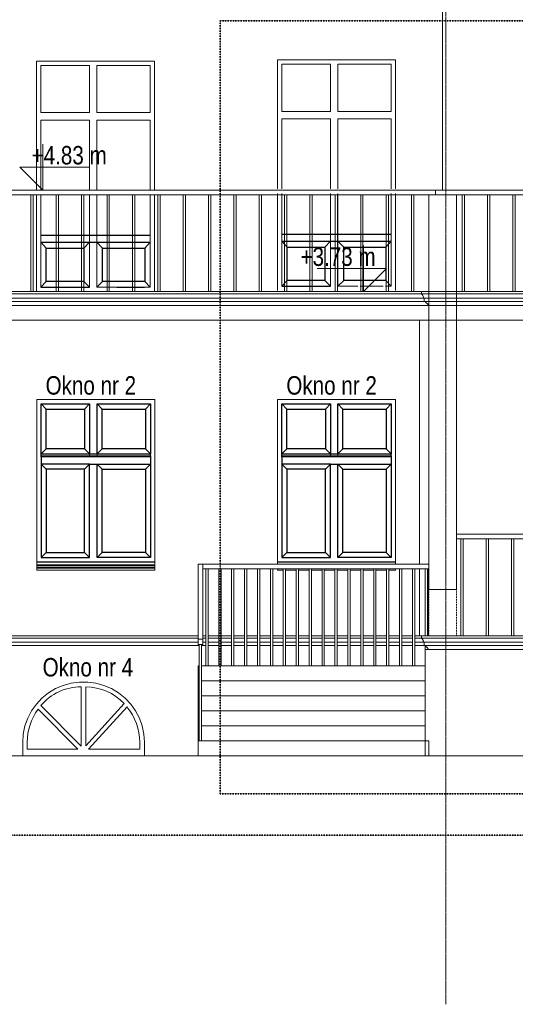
# Model space of a CAD drawing. Header units: millimetres. Extents: x -784 to 360321, y -10607 to 16514.
# Tile 31 of 95: x 168362 to 173735, y -3995 to 6678. Entities that reach past the tile are written whole.
import ezdxf

# ---------------------------------------------------------------- set-up
doc = ezdxf.new("R2010")
doc.units = ezdxf.units.MM
doc.linetypes.add('__FK_przerywana', pattern=[3.2004, 1.6002, -1.6002])
doc.linetypes.add('Linia siatki', pattern=[22.225, 12.7, -3.175, 3.175, -3.175])
for name, color, linetype, lineweight in [('A-DETL-THIN', 7, 'Continuous', 5), ('A-GENM', 7, 'Continuous', 5), ('C-TOPO', 7, 'Continuous', 5), ('G-ANNO-DIMS', 7, 'Continuous', 5), ('S-COLS', 7, 'Continuous', 5), ('S-COLS-SYMB', 7, 'Continuous', 18), ('S-GRID', 7, 'Continuous', 5)]:
    doc.layers.add(name, color=color, linetype=linetype, lineweight=lineweight)
for name, color, linetype, lineweight, true_color in [('A-FLOR', 7, 'Continuous', 18, 0x7f7f7f), ('A-FLOR-HRAL', 7, 'Continuous', 18, 0x7f7f7f), ('A-GLAZ', 7, 'Continuous', 18, 0x7f7f7f), ('A-WALL', 7, 'Continuous', 18, 0x7f7f7f), ('S-STRS', 7, 'Continuous', 18, 0x7f7f7f)]:
    doc.layers.add(name, color=color, linetype=linetype, lineweight=lineweight, true_color=true_color)
doc.styles.add('Arial_2', font='arial.ttf', dxfattribs={"width": 0.8, "height": 200})

# ---------------------------------------------------------------- blocks, each defined once
blk = doc.blocks.new('Poręcz - 25mm-1252062-Południe')
at = {"layer": 'A-FLOR-HRAL'}
for p, q in [((-16546, 0), (-16546, 1050)), ((-16521, 0), (-16521, 1050))]:
    blk.add_line(p, q, dxfattribs=at)
blk = doc.blocks.new('Poręcz - Poręcz-1529069-Południe')
for p in [(-7700, 0), (-7425, 0), (-7150, 0), (-6875, 0), (-6600, 0), (-6325, 0), (-6050, 0), (-5775, 0), (-5500, 0), (-4950, 0), (-4675, 0), (-4400, 0), (-4125, 0), (-3850, 0), (-3575, 0), (-3300, 0), (-3025, 0), (-2750, 0), (-2200, 0), (-1925, 0), (-1650, 0), (-1375, 0), (-1100, 0), (-825, 0), (-550, 0), (-275, 0), (0, 0)]:
    blk.add_blockref('Poręcz - 25mm-1252062-Południe', p)
blk = doc.blocks.new('Typ poręczy górnej - Górna poręcz_wewnętrzny_-1529173-Południe')
at = {"layer": 'A-FLOR-HRAL'}
for p, q in [((-21812, 1100), (-24293, 1100)), ((-19180, 1100), (-21512, 1100)), ((-16398, 1100), (-18880, 1100)), ((-21812, 1050), (-24293, 1050)), ((-19180, 1050), (-21512, 1050)), ((-16398, 1050), (-18880, 1050))]:
    blk.add_line(p, q, dxfattribs=at)
blk = doc.blocks.new('Typ poręczy górnej - Górna poręcz_wewnętrzny_-1533184-Południe')
at = {"layer": 'A-FLOR-HRAL'}
for p, q in [((-24518, 4830), (-29443, 4830)), ((-24518, 4780), (-24518, 4830)), ((-16173, 4830), (-24518, 4830)), ((-24518, 4780), (-29443, 4780)), ((-16173, 4780), (-24518, 4780))]:
    blk.add_line(p, q, dxfattribs=at)
blk = doc.blocks.new('Poręcz - 25mm-V136-Południe')
at = {"layer": 'A-FLOR-HRAL'}
for p, q in [((-24631, 725), (-24631, 0)), ((-24606, 0), (-24606, 725))]:
    blk.add_line(p, q, dxfattribs=at)
blk = doc.blocks.new('Poręcz - 25mm-V128-Południe')
at = {"layer": 'A-FLOR-HRAL'}
for p, q in [((-4481, 3730), (-4481, 4780)), ((-4456, 4780), (-4456, 3730))]:
    blk.add_line(p, q, dxfattribs=at)
blk = doc.blocks.new('Poręcz - 25mm-V137-Południe')
at = {"layer": 'A-FLOR-HRAL'}
blk.add_line((-24598, 725), (-24598, 0), dxfattribs=at)
blk = doc.blocks.new('Poręcz - 25mm-1535640-Południe')
at = {"layer": 'A-FLOR-HRAL'}
for p, q in [((-13611, -95), (-13611, -1138)), ((-13586, -95), (-13611, -95)), ((-13586, -1138), (-13586, -95)), ((-13611, -1138), (-13586, -1138))]:
    blk.add_line(p, q, dxfattribs=at)
blk = doc.blocks.new('Poręcz - Poręcz-1536058-Południe')
at = {"extrusion": (0, 0, -1), "zscale": -1}
for name, p in [('Poręcz - 25mm-V128-Południe', (31466, -4055)), ('Poręcz - 25mm-V128-Południe', (31326, -4055)), ('Poręcz - 25mm-V128-Południe', (31186, -4055)), ('Poręcz - 25mm-V128-Południe', (31046, -4055)), ('Poręcz - 25mm-V128-Południe', (30906, -4055)), ('Poręcz - 25mm-V128-Południe', (30766, -4055)), ('Poręcz - 25mm-V128-Południe', (30626, -4055)), ('Poręcz - 25mm-V128-Południe', (30486, -4055)), ('Poręcz - 25mm-V128-Południe', (30346, -4055)), ('Poręcz - 25mm-V128-Południe', (30206, -4055)), ('Poręcz - 25mm-V128-Południe', (30066, -4055)), ('Poręcz - 25mm-V128-Południe', (29926, -4055)), ('Poręcz - 25mm-V128-Południe', (29786, -4055)), ('Poręcz - 25mm-V128-Południe', (29646, -4055)), ('Poręcz - 25mm-V128-Południe', (29506, -4055)), ('Poręcz - 25mm-V128-Południe', (29366, -4055)), ('Poręcz - 25mm-V128-Południe', (29226, -4055)), ('Poręcz - 25mm-1535640-Południe', (40667, 0))]:
    blk.add_blockref(name, p, dxfattribs=at)
for name in ['Poręcz - 25mm-V136-Południe', 'Poręcz - 25mm-V137-Południe']:
    blk.add_blockref(name, (0, 0))
blk = doc.blocks.new('Typ poręczy górnej - Górna poręcz_wewnętrzny_-1536074-Południe')
at = {"layer": 'A-FLOR-HRAL'}
for p, q in [((-27093, -38), (-27093, 775)), ((-27043, 775), (-27093, 775)), ((-27043, 775), (-27043, -38)), ((-24593, 775), (-27043, 775)), ((-24593, 725), (-27043, 725)), ((-27093, -38), (-27093, -95)), ((-27043, -38), (-27093, -38)), ((-27093, -95), (-27043, -95)), ((-27043, -95), (-27043, -38))]:
    blk.add_line(p, q, dxfattribs=at)
blk = doc.blocks.new('Aluprof_MB-45_I_Alu_Window-FIX-4-panel_ENG_R-00495 - 1230 x 1481-1597105-Południe')
at = {"layer": 'A-GLAZ'}
for p, q in [((-26186, 1941), (-26186, 2513)), ((-26186, 2513), (-25659, 2513)), ((-25659, 2513), (-25659, 1941)), ((-25578, 2513), (-25000, 2513)), ((-25578, 1941), (-25578, 2513)), ((-25000, 2513), (-25000, 1941)), ((-25659, 1941), (-26186, 1941)), ((-25000, 1941), (-25578, 1941)), ((-26186, 1860), (-25659, 1860)), ((-26186, 847), (-26186, 1860)), ((-25659, 1860), (-25659, 847)), ((-25578, 1860), (-25000, 1860)), ((-25578, 847), (-25578, 1860)), ((-25000, 1860), (-25000, 847)), ((-25659, 847), (-26186, 847)), ((-25000, 847), (-25578, 847))]:
    blk.add_line(p, q, dxfattribs=at)
blk = doc.blocks.new('Modele ogólne 4 - Modele ogólne 4-1837164-Południe')
at = {"layer": 'A-GENM'}
for p, q in [((-28843, 770), (-28843, 800)), ((-27563, 800), (-28843, 800)), ((-28843, 759), (-28843, 770)), ((-27563, 770), (-28843, 770)), ((-28843, 739), (-28843, 759)), ((-27563, 759), (-28843, 759)), ((-27563, 800), (-27563, 770)), ((-27563, 770), (-27563, 759)), ((-27563, 759), (-27563, 739)), ((-26233, 775), (-26233, 800)), ((-24953, 800), (-26233, 800)), ((-24953, 800), (-24953, 775)), ((-28843, 733), (-28843, 739)), ((-27563, 739), (-28843, 739)), ((-28843, 710), (-28843, 733)), ((-27563, 733), (-28843, 733)), ((-27563, 710), (-28843, 710)), ((-27563, 739), (-27563, 733)), ((-27563, 733), (-27563, 710)), ((-26233, 710), (-26233, 725)), ((-26171, 710), (-26233, 710)), ((-26031, 710), (-26146, 710)), ((-25891, 710), (-26006, 710)), ((-25751, 710), (-25866, 710)), ((-25611, 710), (-25726, 710)), ((-25471, 710), (-25586, 710)), ((-25331, 710), (-25446, 710)), ((-25191, 710), (-25306, 710)), ((-25051, 710), (-25166, 710)), ((-24953, 710), (-25026, 710)), ((-24953, 725), (-24953, 710))]:
    blk.add_line(p, q, dxfattribs=at)
blk = doc.blocks.new('Modele ogólne 9 - Modele ogólne 9-1844056-Południe')
at = {"layer": 'A-GENM'}
for p, q in [((-24673, 3730), (-35913, 3730)), ((-29443, 3705), (-24673, 3705)), ((-29443, 3660), (-24652, 3660)), ((-16018, 3730), (-24673, 3730)), ((-24673, 3730), (-24673, 3705)), ((-24673, 3705), (-16018, 3705)), ((-24652, 3660), (-16040, 3660)), ((-24641, 3660), (-24641, 3625)), ((-35913, 3625), (-24641, 3625)), ((-29443, 3580), (-24600, 3580)), ((-24641, 3625), (-16051, 3625)), ((-24600, 3580), (-16092, 3580))]:
    blk.add_line(p, q, dxfattribs=at)
for points in [[(-24673, 3705), (-24670, 3703), (-24665, 3699), (-24658, 3690), (-24654, 3681), (-24651, 3671), (-24651, 3663), (-24652, 3660)], [(-24630, 3625), (-24629, 3623), (-24628, 3619), (-24625, 3613), (-24620, 3608), (-24617, 3606), (-24615, 3605)], [(-24615, 3605), (-24613, 3604), (-24609, 3602), (-24605, 3597), (-24602, 3592), (-24600, 3586), (-24600, 3582), (-24600, 3580)]]:
    blk.add_open_spline(points, degree=3, dxfattribs=at)
blk = doc.blocks.new('Modele ogólne 10 - Modele ogólne 10-1844524-Południe')
at = {"layer": 'A-GENM'}
for p, q in [((-27081, -105), (-29396, -105)), ((-27093, -70), (-29385, -70)), ((-29363, 0), (-27093, 0)), ((-27093, -25), (-29363, -25)), ((-27011, -105), (-27056, -105)), ((-27043, 0), (-27011, 0)), ((-27011, -25), (-27043, -25)), ((-27011, -70), (-27043, -70)), ((-26986, 0), (-26871, 0)), ((-26871, -25), (-26986, -25)), ((-26871, -70), (-26986, -70)), ((-26871, -105), (-26986, -105)), ((-26846, 0), (-26731, 0)), ((-26731, -25), (-26846, -25)), ((-26731, -70), (-26846, -70)), ((-26731, -105), (-26846, -105)), ((-26706, 0), (-26591, 0)), ((-26591, -25), (-26706, -25)), ((-26591, -70), (-26706, -70)), ((-26591, -105), (-26706, -105)), ((-26566, 0), (-26451, 0)), ((-26451, -25), (-26566, -25)), ((-26451, -70), (-26566, -70)), ((-26451, -105), (-26566, -105)), ((-26426, 0), (-26311, 0)), ((-26311, -25), (-26426, -25)), ((-26311, -70), (-26426, -70)), ((-26311, -105), (-26426, -105)), ((-26286, 0), (-26171, 0)), ((-26171, -25), (-26286, -25)), ((-26171, -70), (-26286, -70)), ((-26171, -105), (-26286, -105)), ((-26146, 0), (-26031, 0)), ((-26031, -25), (-26146, -25)), ((-26031, -70), (-26146, -70)), ((-26031, -105), (-26146, -105)), ((-26006, 0), (-25891, 0)), ((-25891, -25), (-26006, -25)), ((-25891, -70), (-26006, -70)), ((-25891, -105), (-26006, -105)), ((-25866, 0), (-25751, 0)), ((-25751, -25), (-25866, -25)), ((-25751, -70), (-25866, -70)), ((-25751, -105), (-25866, -105)), ((-25726, 0), (-25611, 0)), ((-25611, -25), (-25726, -25)), ((-25611, -70), (-25726, -70)), ((-25611, -105), (-25726, -105)), ((-25586, 0), (-25471, 0)), ((-25471, -25), (-25586, -25)), ((-25471, -70), (-25586, -70)), ((-25471, -105), (-25586, -105)), ((-25446, 0), (-25331, 0)), ((-25331, -25), (-25446, -25)), ((-25331, -70), (-25446, -70)), ((-25331, -105), (-25446, -105)), ((-25306, 0), (-25191, 0)), ((-25191, -25), (-25306, -25)), ((-25191, -70), (-25306, -70)), ((-25191, -105), (-25306, -105)), ((-25166, 0), (-25051, 0)), ((-25051, -25), (-25166, -25)), ((-25051, -70), (-25166, -70)), ((-25051, -105), (-25166, -105)), ((-25026, 0), (-24911, 0)), ((-24911, -25), (-25026, -25)), ((-24911, -70), (-25026, -70)), ((-24911, -105), (-25026, -105)), ((-24886, 0), (-24771, 0)), ((-24771, -25), (-24886, -25)), ((-24771, -70), (-24886, -70)), ((-24771, -105), (-24886, -105)), ((-24746, 0), (-24673, 0)), ((-24673, -25), (-24746, -25)), ((-24652, -70), (-24746, -70)), ((-24641, -105), (-24746, -105)), ((-24673, 0), (-15993, 0)), ((-24673, -25), (-24673, 0)), ((-15993, -25), (-24673, -25)), ((-16015, -70), (-24652, -70)), ((-24641, -105), (-24641, -70)), ((-16026, -105), (-24641, -105)), ((-16067, -150), (-24600, -150))]:
    blk.add_line(p, q, dxfattribs=at)
for points, knots in [([(-24652, -70), (-24651, -67), (-24651, -59), (-24653, -50), (-24657, -43), (-24659, -39), (-24662, -35), (-24664, -32), (-24668, -29), (-24671, -26), (-24673, -25)], [0, 0, 0, 0, 0.2, 0.4, 0.55, 0.625, 0.7, 0.775, 0.85, 1, 1, 1, 1]), ([(-24600, -150), (-24600, -148), (-24600, -144), (-24602, -139), (-24604, -135), (-24606, -132), (-24609, -129), (-24612, -126), (-24615, -125)], [0, 0, 0, 0, 0.2, 0.4, 0.55, 0.625, 0.7, 1, 1, 1, 1])]:
    blk.add_open_spline(points, degree=3, knots=knots, dxfattribs=at)
blk.add_open_spline([(-24615, -125), (-24617, -124), (-24620, -122), (-24625, -117), (-24628, -111), (-24629, -107), (-24630, -105)], degree=3, dxfattribs=at)
blk = doc.blocks.new('Rzędne punktów - Znacznik rzędnej-348474-Południe')
at = {"layer": 'G-ANNO-DIMS'}
for p, q in [((-51819, 4630), (-51819, 5130)), ((-52069, 4880), (-51819, 4630)), ((-52069, 4880), (-51319, 4880))]:
    blk.add_line(p, q, dxfattribs=at)
blk = doc.blocks.new('Aluprof_MB-45_I_Alu_Window-FIX-4-panel_ENG_R-00495 - 1230 x 1483-1593343-Południe')
at = {"layer": 'A-GLAZ'}
for p, q in [((-13186, 5671), (-13186, 6183)), ((-13186, 6183), (-12659, 6183)), ((-12659, 6183), (-12659, 5671)), ((-12578, 6183), (-12000, 6183)), ((-12578, 5671), (-12578, 6183)), ((-12000, 6183), (-12000, 5671)), ((-12659, 5671), (-13186, 5671)), ((-12000, 5671), (-12578, 5671)), ((-13186, 5590), (-12659, 5590)), ((-13186, 4830), (-13186, 5590)), ((-12659, 5590), (-12659, 4830)), ((-12578, 5590), (-12000, 5590)), ((-12578, 4830), (-12578, 5590)), ((-12000, 5590), (-12000, 4830)), ((-13186, 3777), (-13186, 4780)), ((-12659, 4780), (-12659, 3777)), ((-12578, 3777), (-12578, 4780)), ((-12000, 4780), (-12000, 3777)), ((-12911, 3777), (-13161, 3777)), ((-12659, 3777), (-12886, 3777)), ((-12361, 3777), (-12578, 3777)), ((-12086, 3777), (-12336, 3777)), ((-12000, 3777), (-12061, 3777))]:
    blk.add_line(p, q, dxfattribs=at)
blk = doc.blocks.new('Modele ogólne 2 - Modele ogólne 2-1813028-Południe')
at = {"layer": 'A-GENM'}
for p, q in [((-12648, -554), (-12648, -1195)), ((-12598, -1193), (-12598, -554)), ((-12183, -734), (-12598, -1193)), ((-13117, -797), (-12684, -1230)), ((-12648, -1195), (-13086, -757)), ((-12568, -1230), (-12152, -770)), ((-13233, -1230), (-13233, -1155)), ((-12013, -1155), (-12013, -1230)), ((-12684, -1230), (-13233, -1230)), ((-12013, -1230), (-12568, -1230))]:
    blk.add_line(p, q, dxfattribs=at)
for centre, radius, start, end in [((-12654, -1115), 561, 89.4324, 140.3446), ((-12598, -1123), 568, 43.1813, 90.0634), ((-12624, -1155), 609, 144, 180), ((-12617, -1155), 603, 0, 39.6557)]:
    blk.add_arc(centre, radius, start, end, dxfattribs=at)

msp = doc.modelspace()

# ---------------------------------------------------------------- linework, layer by layer
for p, q in [((168591, 4341), (169777, 4341)), ((171204, 4354), (172390, 4354)), ((171204, 4279), (172390, 4279)), ((171262, 4214), (171204, 4279)), ((171672, 4214), (171731, 4279)), ((171875, 4214), (171812, 4279)), ((172331, 4214), (172390, 4279)), ((168591, 4266), (169777, 4266)), ((168650, 4201), (168591, 4266)), ((169059, 4201), (169119, 4266)), ((169262, 4201), (169200, 4266)), ((169719, 4201), (169777, 4266)), ((171262, 3852), (171204, 3790)), ((171672, 3852), (171731, 3790)), ((171875, 3852), (171812, 3790)), ((172331, 3852), (172390, 3790)), ((168650, 3839), (168591, 3777)), ((168591, 3777), (168617, 3777)), ((168617, 3777), (169119, 3777)), ((169059, 3839), (169119, 3777)), ((169262, 3839), (169200, 3777)), ((169417, 3777), (169717, 3777)), ((169719, 3839), (169777, 3777)), ((171204, 3790), (171229, 3790)), ((171229, 3790), (171731, 3790)), ((168649, 2458), (168594, 2513)), ((169066, 2458), (169121, 2513)), ((169257, 2458), (169202, 2513)), ((169725, 2458), (169780, 2513)), ((171259, 2458), (171204, 2513)), ((171676, 2458), (171731, 2513)), ((171867, 2458), (171812, 2513)), ((172335, 2458), (172390, 2513)), ((168649, 2026), (168594, 1971)), ((168594, 1941), (168594, 1971)), ((169780, 1970), (168594, 1970)), ((168594, 1950), (169780, 1950)), ((168594, 1941), (168594, 1860)), ((169780, 1941), (168594, 1941)), ((169066, 2026), (169121, 1971)), ((169257, 2026), (169202, 1971)), ((169725, 2026), (169780, 1971)), ((169780, 1950), (169780, 1970)), ((169780, 1950), (169780, 1941)), ((169780, 1941), (169780, 1860)), ((171259, 2026), (171204, 1971)), ((171204, 1941), (171204, 1971)), ((172390, 1970), (171204, 1970)), ((171204, 1950), (172390, 1950)), ((171204, 1941), (171204, 1860)), ((172390, 1941), (171204, 1941)), ((171676, 2026), (171731, 1971)), ((171867, 2026), (171812, 1971)), ((172335, 2026), (172390, 1971)), ((172390, 1950), (172390, 1970)), ((172390, 1950), (172390, 1941)), ((172390, 1941), (172390, 1860)), ((168649, 1805), (168594, 1860)), ((169066, 1805), (169121, 1860)), ((169121, 1860), (169202, 1860)), ((169257, 1805), (169202, 1860)), ((169725, 1805), (169780, 1860)), ((171259, 1805), (171204, 1860)), ((171676, 1805), (171731, 1860)), ((171731, 1860), (171812, 1860)), ((171867, 1805), (171812, 1860)), ((172335, 1805), (172390, 1860)), ((168649, 902), (168594, 847)), ((169066, 902), (169121, 847)), ((169257, 902), (169202, 847)), ((169725, 902), (169780, 847)), ((171259, 902), (171204, 847)), ((171676, 902), (171731, 847)), ((171867, 902), (171812, 847)), ((172335, 902), (172390, 847)), ((168547, 800), (169827, 800)), ((171157, 800), (172437, 800))]:
    msp.add_line(p, q)
for points in [[(169059, 3839), (168650, 3839), (168650, 4201), (169059, 4201)], [(169262, 4201), (169719, 4201), (169719, 3839), (169262, 3839)], [(171672, 3852), (171262, 3852), (171262, 4214), (171672, 4214)], [(171875, 4214), (172331, 4214), (172331, 3852), (171875, 3852)], [(168649, 2458), (169066, 2458), (169066, 2026), (168649, 2026)], [(169257, 2026), (169257, 2458), (169725, 2458), (169725, 2026)], [(171259, 2458), (171676, 2458), (171676, 2026), (171259, 2026)], [(171867, 2026), (171867, 2458), (172335, 2458), (172335, 2026)], [(169066, 1805), (168649, 1805), (168649, 902), (169066, 902)], [(169257, 1805), (169725, 1805), (169725, 902), (169257, 902)], [(171676, 1805), (171259, 1805), (171259, 902), (171676, 902)], [(171867, 1805), (172335, 1805), (172335, 902), (171867, 902)]]:
    msp.add_lwpolyline(points, close=True)
for points in [[(168594, 2513), (169121, 2513), (169121, 1970), (168594, 1970), (168594, 2513)], [(169202, 1970), (169202, 2513), (169780, 2513), (169780, 1970), (169202, 1970)], [(171204, 2513), (171731, 2513), (171731, 1970), (171204, 1970), (171204, 2513)], [(171812, 1970), (171812, 2513), (172390, 2513), (172390, 1970), (171812, 1970)], [(169121, 1860), (168594, 1860), (168594, 847), (169121, 847), (169121, 1860)], [(169202, 1860), (169780, 1860), (169780, 847), (169202, 847), (169202, 1860)], [(171731, 1860), (171204, 1860), (171204, 847), (171731, 847), (171731, 1860)], [(171812, 1860), (172390, 1860), (172390, 847), (171812, 847), (171812, 1860)]]:
    msp.add_lwpolyline(points)
at = {"layer": 'A-DETL-THIN', "color": 5, "linetype": '__FK_przerywana', "lineweight": 35, "true_color": 0x0000ff}
for p, q in [((170537, 6666), (182367, 6666)), ((170537, -1712), (170537, 6666)), ((182367, -1712), (170537, -1712))]:
    msp.add_line(p, q, dxfattribs=at)
at = {"layer": 'A-DETL-THIN', "color": 6, "linetype": '__FK_przerywana', "lineweight": 35, "true_color": 0xff00ff}
msp.add_line((196056, -2160), (160240, -2160), dxfattribs=at)
at = {"layer": 'A-FLOR'}
for p, q in [((172797, 3580), (172797, 3420)), ((186074, 3420), (167947, 3420)), ((172757, -105), (172757, -150)), ((172790, -150), (172757, -150))]:
    msp.add_line(p, q, dxfattribs=at)
at = {"layer": 'A-WALL'}
for p, q in [((168544, 4830), (168544, 6230)), ((168544, 6230), (169824, 6230)), ((169824, 6230), (169824, 4830)), ((171157, 4843), (171157, 6243)), ((171157, 6243), (172437, 6243)), ((172437, 6243), (172437, 4843)), ((168544, 3730), (168544, 4780)), ((169824, 4780), (169824, 3730)), ((171157, 3743), (171157, 4793)), ((171157, 4530), (171157, 4780)), ((172437, 4793), (172437, 3743)), ((172437, 4780), (172437, 4530)), ((172697, 775), (172697, 3420)), ((168547, 800), (168547, 2560)), ((168547, 2560), (169827, 2560)), ((168547, 800), (168547, 2560)), ((168547, 2560), (169827, 2560)), ((169827, 2560), (169827, 800)), ((169827, 2560), (169827, 800)), ((171157, 800), (171157, 2560)), ((171157, 2560), (172437, 2560)), ((171157, 800), (171157, 2560)), ((171157, 2560), (172437, 2560)), ((172437, 2560), (172437, 800)), ((172437, 2560), (172437, 800)), ((172697, 0), (172697, 725)), ((172757, -1300), (172757, -150)), ((168395, -1300), (168395, -1155)), ((169715, -1155), (169715, -1300))]:
    msp.add_line(p, q, dxfattribs=at)
at = {"layer": 'A-WALL', "flags": 128}
msp.add_lwpolyline([(168395, -1155), (168401, -1066), (168419, -978), (168449, -894), (168491, -815), (168543, -742), (168604, -676), (168674, -620), (168751, -573), (168834, -538), (168920, -514), (169010, -502), (169100, -502), (169189, -514), (169276, -538), (169358, -573), (169435, -620), (169505, -676), (169567, -742), (169619, -815), (169660, -894), (169690, -978), (169708, -1066), (169715, -1155)], dxfattribs=at)
at = {"layer": 'C-TOPO'}
msp.add_line((196436, -1300), (141622, -1300), dxfattribs=at)
at = {"layer": 'G-ANNO-DIMS', "color": 1, "true_color": 0xff0000}
msp.add_line((172059, 3730), (172088, 3730), dxfattribs=at)
at = {"layer": 'S-COLS', "linetype": '__FK_przerywana', "lineweight": 18}
for p, q in [((172797, 500), (173097, 500)), ((172797, 0), (172797, 500)), ((173097, 0), (173097, 500))]:
    msp.add_line(p, q, dxfattribs=at)
at = {"layer": 'S-COLS-SYMB'}
for p, q in [((172947, 4830), (172947, 11800)), ((172797, 4780), (172797, 500)), ((173097, 4780), (173097, 500)), ((173097, 3420), (172797, 3420)), ((173097, 500), (172797, 500))]:
    msp.add_line(p, q, dxfattribs=at)
at = {"layer": 'S-GRID', "linetype": 'Linia siatki'}
msp.add_line((172982, -3995), (172982, 14532), dxfattribs=at)
at = {"layer": 'S-STRS'}
for p, q in [((170297, -325), (170310, -325)), ((170297, -488), (170297, -325)), ((170335, -325), (172757, -325)), ((170297, -488), (170310, -488)), ((170297, -488), (170297, -650)), ((170335, -488), (172757, -488)), ((170297, -650), (170310, -650)), ((170297, -650), (170297, -812)), ((170335, -650), (172757, -650)), ((170297, -812), (170310, -812)), ((170297, -812), (170297, -975)), ((170335, -812), (172757, -812)), ((170297, -975), (170310, -975)), ((170297, -975), (170297, -1138)), ((170335, -975), (172757, -975)), ((170297, -1138), (172797, -1138)), ((170297, -1138), (170297, -1300)), ((172797, -1138), (172797, -1300))]:
    msp.add_line(p, q, dxfattribs=at)

# ---------------------------------------------------------------- block references
for p in [(185030, 3730), (185305, 3730), (185580, 3730), (185855, 3730), (186130, 3730), (186405, 3730), (186680, 3730), (186955, 3730), (187230, 3730), (187505, 3730), (187780, 3730), (188055, 3730), (188330, 3730), (188605, 3730), (188880, 3730), (189155, 3730), (189705, 3730), (189980, 3730), (190255, 3730)]:
    msp.add_blockref('Poręcz - 25mm-1252062-Południe', p)
at = {"layer": 'A-FLOR-HRAL'}
for name in ['Typ poręczy górnej - Górna poręcz_wewnętrzny_-1533184-Południe', 'Typ poręczy górnej - Górna poręcz_wewnętrzny_-1529173-Południe', 'Poręcz - Poręcz-1529069-Południe', 'Typ poręczy górnej - Górna poręcz_wewnętrzny_-1536074-Południe', 'Poręcz - Poręcz-1536058-Południe']:
    msp.add_blockref(name, (197390, 0), dxfattribs=at)
at = {"layer": 'A-GENM'}
for name, p in [('Modele ogólne 9 - Modele ogólne 9-1844056-Południe', (197390, 0)), ('Modele ogólne 4 - Modele ogólne 4-1837164-Południe', (197390, 0)), ('Modele ogólne 10 - Modele ogólne 10-1844524-Południe', (197390, 0)), ('Modele ogólne 2 - Modele ogólne 2-1813028-Południe', (181678, 0))]:
    msp.add_blockref(name, p, dxfattribs=at)
at = {"layer": 'A-GLAZ'}
for name, p in [('Aluprof_MB-45_I_Alu_Window-FIX-4-panel_ENG_R-00495 - 1230 x 1483-1593343-Południe', (184390, 13)), ('Aluprof_MB-45_I_Alu_Window-FIX-4-panel_ENG_R-00495 - 1230 x 1483-1593343-Południe', (181778, 0)), ('Aluprof_MB-45_I_Alu_Window-FIX-4-panel_ENG_R-00495 - 1230 x 1481-1597105-Południe', (194780, 0)), ('Aluprof_MB-45_I_Alu_Window-FIX-4-panel_ENG_R-00495 - 1230 x 1481-1597105-Południe', (197390, 0))]:
    msp.add_blockref(name, p, dxfattribs=at)
at = {"layer": 'G-ANNO-DIMS'}
msp.add_blockref('Rzędne punktów - Znacznik rzędnej-348474-Południe', (220432, 200), dxfattribs=at)
at = {"layer": 'G-ANNO-DIMS', "extrusion": (0, 0, -1)}
msp.add_blockref('Rzędne punktów - Znacznik rzędnej-348474-Południe', (-120269, -900), dxfattribs=at)

# ---------------------------------------------------------------- texts
at = {"layer": 'G-ANNO-DIMS', "color": 1, "true_color": 0xff0000, "char_height": 200, "attachment_point": 1, "line_spacing_factor": 0.941778, "style": 'Arial_2'}
for s, insert, width in [('+4.83 m', (168492, 5309), 962.27), ('+3.73 m', (171407, 4209), 962.27), ('Okno nr 2', (168643, 2814), 1109.18), ('Okno nr 2', (171253, 2814), 1109.18), ('Okno nr 4', (168611, -241), 1109.18)]:
    msp.add_mtext(s, dxfattribs=dict(at, insert=insert, width=width))

doc.saveas('drawing.dxf')
